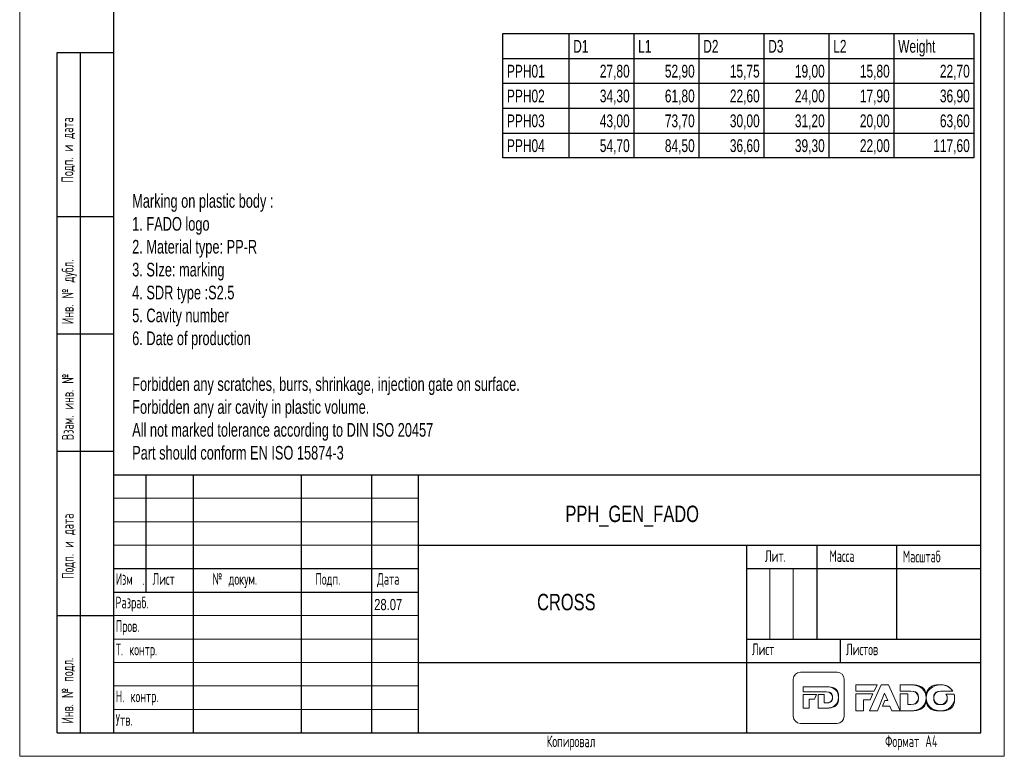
# Model space of a CAD drawing. Header units: millimetres. Extents: x 0 to 210, y 0 to 297.
# Tile 1 of 4: x 0 to 210, y 0 to 157. Entities that reach past the tile are written whole.
import ezdxf

# ---------------------------------------------------------------- set-up
doc = ezdxf.new("R2010")
doc.units = ezdxf.units.MM
doc.layers.add('ОСЕВЫЕ', color=7, linetype='Continuous')
doc.styles.add('SLDTEXTSTYLE0', font='TXT', dxfattribs={"width": 0.7})
doc.styles.add('SLDTEXTSTYLE1', font='TXT', dxfattribs={"width": 0.75})
doc.styles.add('SLDTEXTSTYLE2', font='TXT', dxfattribs={"width": 0.605, "bigfont": 'bigfont'})
doc.styles.add('SLDTEXTSTYLE3', font='TXT', dxfattribs={"width": 0.582204, "bigfont": 'bigfont'})
doc.styles.add('SLDTEXTSTYLE4', font='TXT', dxfattribs={"width": 0.582204})

# ---------------------------------------------------------------- blocks, each defined once
blk = doc.blocks.new('logo+banner')
at = {"color": 179, "linetype": 'Continuous', "lineweight": 18}
for p, q in [((1554, 1821), (251, 1821)), ((1554, 1821), (251, 1821)), ((0, 1568), (0, 253)), ((0, 1568), (0, 253)), ((1805, 253), (1805, 1568)), ((1805, 253), (1805, 1568)), ((355, 1118), (355, 1303)), ((355, 1303), (889, 1303)), ((355, 1118), (355, 1303)), ((355, 1303), (889, 1303)), ((1098, 1118), (355, 1118)), ((1098, 1118), (355, 1118)), ((889, 1303), (1180, 1303)), ((889, 1303), (1180, 1303)), ((1106, 1118), (1098, 1118)), ((1106, 1118), (1098, 1118)), ((1183, 1118), (1106, 1118)), ((1183, 1118), (1106, 1118)), ((2976, 1370), (2227, 1370)), ((2227, 1370), (2227, 1145)), ((2976, 1370), (2227, 1370)), ((2227, 1370), (2227, 1145)), ((2227, 1145), (2876, 1145)), ((2227, 1145), (2876, 1145)), ((3118, 1376), (2703, 446)), ((3118, 1376), (2703, 446)), ((2876, 1145), (2976, 1370)), ((2876, 1145), (2976, 1370)), ((2987, 446), (3247, 1073)), ((2987, 446), (3247, 1073)), ((3379, 1376), (3118, 1376)), ((3379, 1376), (3118, 1376)), ((3247, 1073), (3355, 810)), ((3247, 1073), (3355, 810)), ((3795, 446), (3379, 1376)), ((3795, 446), (3379, 1376)), ((4171, 1370), (3795, 1370)), ((3795, 1370), (3795, 1145)), ((4171, 1370), (3795, 1370)), ((3795, 1370), (3795, 1145)), ((3795, 1145), (4146, 1145)), ((3795, 1145), (4146, 1145)), ((4146, 1145), (4176, 1145)), ((4146, 1145), (4176, 1145)), ((5228, 1147), (5665, 1147)), ((5228, 1147), (5665, 1147)), ((355, 542), (355, 1032)), ((355, 1032), (824, 1032)), ((355, 542), (355, 1032)), ((355, 1032), (824, 1032)), ((753, 866), (564, 866)), ((564, 866), (564, 542)), ((753, 866), (564, 866)), ((564, 866), (564, 542)), ((824, 1032), (753, 866)), ((824, 1032), (753, 866)), ((889, 542), (889, 1032)), ((889, 1032), (1098, 1032)), ((889, 542), (889, 1032)), ((889, 1032), (1098, 1032)), ((1098, 1032), (1098, 729)), ((1098, 1032), (1098, 729)), ((1098, 729), (1183, 729)), ((1098, 729), (1183, 729)), ((2831, 1046), (2227, 1046)), ((2227, 1046), (2227, 446)), ((2831, 1046), (2227, 1046)), ((2227, 1046), (2227, 446)), ((2497, 446), (2497, 835)), ((2497, 835), (2737, 835)), ((2497, 446), (2497, 835)), ((2497, 835), (2737, 835)), ((2737, 835), (2831, 1046)), ((2737, 835), (2831, 1046)), ((3250, 810), (3168, 611)), ((3250, 810), (3168, 611)), ((3355, 810), (3250, 810)), ((3355, 810), (3250, 810)), ((4065, 1046), (3795, 1046)), ((3795, 1046), (3795, 446)), ((4065, 1046), (3795, 1046)), ((3795, 1046), (3795, 446)), ((4065, 673), (4065, 1046)), ((4065, 673), (4065, 1046)), ((5714, 1045), (5427, 1045)), ((5714, 1045), (5427, 1045)), ((564, 542), (355, 542)), ((564, 542), (355, 542)), ((1175, 542), (889, 542)), ((1175, 542), (889, 542)), ((2227, 446), (2497, 446)), ((2227, 446), (2497, 446)), ((2703, 446), (2987, 446)), ((2703, 446), (2987, 446)), ((3168, 611), (3434, 611)), ((3168, 611), (3434, 611)), ((3434, 611), (3505, 446)), ((3434, 611), (3505, 446)), ((3505, 446), (3795, 446)), ((3505, 446), (3795, 446)), ((3795, 446), (4166, 446)), ((3795, 446), (4166, 446)), ((4176, 673), (4065, 673)), ((4176, 673), (4065, 673)), ((251, 0), (1554, 0)), ((251, 0), (1554, 0))]:
    blk.add_line(p, q, dxfattribs=at)
for points in [[(251, 1821), (112, 1821), (0, 1707), (0, 1568)], [(251, 1821), (112, 1821), (0, 1707), (0, 1568)], [(1805, 1568), (1805, 1707), (1693, 1821), (1554, 1821)], [(1805, 1568), (1805, 1707), (1693, 1821), (1554, 1821)], [(1180, 1303), (1449, 1303), (1606, 1147), (1606, 925), (1606, 705), (1447, 542), (1175, 542)], [(1180, 1303), (1449, 1303), (1606, 1147), (1606, 925)], [(1183, 729), (1308, 729), (1391, 799), (1391, 924), (1391, 1046), (1308, 1118), (1183, 1118)], [(1391, 924), (1391, 1046), (1308, 1118), (1183, 1118)], [(4166, 446), (4517, 446), (4722, 644), (4722, 910), (4722, 1180), (4520, 1370), (4171, 1370)], [(4722, 910), (4722, 1180), (4520, 1370), (4171, 1370)], [(4176, 1145), (4337, 1145), (4445, 1057), (4445, 909)], [(4176, 1145), (4337, 1145), (4445, 1057), (4445, 909), (4445, 758), (4337, 673), (4176, 673)], [(5230, 1370), (4940, 1370), (4722, 1163), (4722, 907)], [(5665, 1147), (5579, 1281), (5421, 1370), (5230, 1370), (4940, 1370), (4722, 1163), (4722, 907), (4722, 649), (4937, 444), (5228, 444), (5518, 444), (5735, 652), (5735, 907), (5735, 955), (5728, 1001), (5714, 1045)], [(4990, 907), (4990, 1038), (5085, 1147), (5228, 1147)], [(5427, 1045), (5454, 1005), (5469, 957), (5469, 907), (5469, 776), (5374, 667), (5230, 667), (5088, 667), (4990, 779), (4990, 907), (4990, 1038), (5085, 1147), (5228, 1147)], [(5665, 1147), (5579, 1281), (5421, 1370), (5230, 1370)], [(1606, 925), (1606, 705), (1447, 542), (1175, 542)], [(1183, 729), (1308, 729), (1391, 799), (1391, 924)], [(4166, 446), (4517, 446), (4722, 644), (4722, 910)], [(4445, 909), (4445, 758), (4337, 673), (4176, 673)], [(4722, 907), (4722, 649), (4937, 444), (5228, 444)], [(5230, 667), (5088, 667), (4990, 779), (4990, 907)], [(5228, 444), (5518, 444), (5735, 652), (5735, 907)], [(5469, 907), (5469, 776), (5374, 667), (5230, 667)], [(5427, 1045), (5454, 1005), (5469, 957), (5469, 907)], [(5735, 907), (5735, 955), (5728, 1001), (5714, 1045)], [(0, 253), (0, 113), (112, 0), (251, 0)], [(0, 253), (0, 113), (112, 0), (251, 0)], [(1554, 0), (1693, 0), (1805, 113), (1805, 253)], [(1554, 0), (1693, 0), (1805, 113), (1805, 253)]]:
    blk.add_open_spline(points, degree=3, dxfattribs=at)
blk = doc.blocks.new('SW_NOTE_0')
at = {"color": 0, "linetype": 'Continuous', "lineweight": 0, "char_height": 2.9104, "attachment_point": 1, "style": 'SLDTEXTSTYLE0'}
for s, insert in [('Marking on plastic body :', (0, 3.75)), ('1. FADO logo', (0, -1.13)), ('2. Material type: PP-R', (0, -6.01)), ('3. SIze: marking', (0, -10.89)), ('4. SDR type :S2.5', (0, -15.77)), ('5. Cavity number', (0, -20.65)), ('6. Date of production', (0, -25.53)), ('Forbidden any scratches, burrs, shrinkage, injection gate on surface.', (0, -35.29)), ('Forbidden any air cavity in plastic volume.', (0, -40.17)), ('All not marked tolerance according to DIN ISO 20457', (0, -45.05)), ('Part should conform EN ISO 15874-3', (0, -49.93))]:
    blk.add_mtext(s, dxfattribs=dict(at, insert=insert))
blk = doc.blocks.new('SW_NOTE_0_1')
at = {"color": 0, "linetype": 'Continuous', "lineweight": 0, "attachment_point": 1}
for s, insert, char_height, style in [('Изм', (0, 3.22), 2.5, 'SLDTEXTSTYLE3'), ('.', (5.69, 2.32), 1.59, 'SLDTEXTSTYLE4')]:
    blk.add_mtext(s, dxfattribs=dict(at, insert=insert, char_height=char_height, style=style))
blk = doc.blocks.new('SW_DESIGN_TABLE_0')
at = {"color": 0, "linetype": 'Continuous', "lineweight": 25}
for p, q in [((0, 0), (100.52, 0)), ((0, -26.48), (0, 0)), ((14.13, 0), (14.13, -26.48)), ((28, 0), (28, -26.48)), ((41.86, 0), (41.86, -26.48)), ((55.73, 0), (55.73, -26.48)), ((69.59, 0), (69.59, -26.48)), ((83.46, 0), (83.46, -26.48)), ((100.52, 0), (100.52, -26.48)), ((0, -5.3), (100.52, -5.3)), ((0, -10.59), (100.52, -10.59)), ((0, -15.89), (100.52, -15.89)), ((0, -21.19), (100.52, -21.19)), ((100.52, -26.48), (0, -26.48))]:
    blk.add_line(p, q, dxfattribs=at)
at = {"color": 0, "linetype": 'Continuous', "lineweight": 25, "char_height": 2.719, "style": 'SLDTEXTSTYLE0'}
for s, insert, attachment_point in [('D1', (15.04, -1.34), 1), ('L1', (28.9, -1.34), 1), ('D2', (42.77, -1.34), 1), ('D3', (56.63, -1.34), 1), ('L2', (70.5, -1.34), 1), ('Weight', (84.36, -1.34), 1), ('PPH01', (0.91, -6.64), 1), ('27,80', (27.09, -6.64), 3), ('52,90', (40.96, -6.64), 3), ('15,75', (54.82, -6.64), 3), ('19,00', (68.69, -6.64), 3), ('15,80', (82.55, -6.64), 3), ('22,70', (99.62, -6.64), 3), ('PPH02', (0.91, -11.93), 1), ('34,30', (27.09, -11.93), 3), ('61,80', (40.96, -11.93), 3), ('22,60', (54.82, -11.93), 3), ('24,00', (68.69, -11.93), 3), ('17,90', (82.55, -11.93), 3), ('36,90', (99.62, -11.93), 3), ('PPH03', (0.91, -17.23), 1), ('43,00', (27.09, -17.23), 3), ('73,70', (40.96, -17.23), 3), ('30,00', (54.82, -17.23), 3), ('31,20', (68.69, -17.23), 3), ('20,00', (82.55, -17.23), 3), ('63,60', (99.62, -17.23), 3), ('PPH04', (0.91, -22.52), 1), ('54,70', (27.09, -22.52), 3), ('84,50', (40.96, -22.52), 3), ('36,60', (54.82, -22.52), 3), ('39,30', (68.69, -22.52), 3), ('22,00', (82.55, -22.52), 3), ('117,60', (99.62, -22.52), 3)]:
    blk.add_mtext(s, dxfattribs=dict(at, insert=insert, attachment_point=attachment_point))

msp = doc.modelspace()

# ---------------------------------------------------------------- linework, layer by layer
at = {"color": 7, "linetype": 'Continuous', "lineweight": 25}
for p, q in [((20, 292), (20, 5)), ((20, 292), (20, 5)), ((205, 5), (205, 292)), ((8, 5), (8, 150)), ((8, 150), (20, 150)), ((13, 5), (13, 150)), ((20, 115), (8, 115)), ((20, 90), (8, 90)), ((20, 65), (8, 65)), ((20, 60), (205, 60)), ((20, 60), (20, 5)), ((27, 35), (27, 60)), ((37, 60), (37, 5)), ((60, 60), (60, 5)), ((75, 60), (75, 5)), ((85, 60), (85, 5)), ((85, 45), (205, 45)), ((155, 45), (155, 5)), ((170, 45), (170, 25)), ((187, 45), (187, 25)), ((20, 40), (85, 40)), ((155, 40), (205, 40)), ((20, 35), (85, 35)), ((8, 30), (20, 30)), ((155, 25), (205, 25)), ((175, 25), (175, 20)), ((85, 20), (205, 20)), ((8, 5), (20, 5)), ((20, 5), (205, 5))]:
    msp.add_line(p, q, dxfattribs=at)
at = {"color": 7, "linetype": 'Continuous', "lineweight": 18}
for p, q in [((20, 55), (85, 55)), ((20, 50), (85, 50)), ((20, 45), (85, 45)), ((160, 40), (160, 25)), ((165, 40), (165, 25)), ((20, 30), (85, 30)), ((20, 25), (85, 25)), ((20, 20), (85, 20)), ((20, 15), (85, 15)), ((20, 10), (85, 10))]:
    msp.add_line(p, q, dxfattribs=at)
at = {"layer": 'ОСЕВЫЕ', "lineweight": 18}
for p, q in [((0, 297), (0, 0)), ((210, 297), (210, 0)), ((0, 0), (210, 0))]:
    msp.add_line(p, q, dxfattribs=at)

# ---------------------------------------------------------------- block references
at = {"color": 7, "linetype": 'Continuous', "lineweight": 25}
msp.add_blockref('SW_DESIGN_TABLE_0', (103.0107, 154.0505), dxfattribs=at)
at = {"color": 7, "linetype": 'Continuous', "lineweight": 0}
for name, p in [('SW_NOTE_0', (23.9934, 116.0901)), ('SW_NOTE_0_1', (20.5166, 35.8194))]:
    msp.add_blockref(name, p, dxfattribs=at)
at = {"color": 7, "linetype": 'Continuous', "xscale": 0.006, "yscale": 0.006, "zscale": 0.006}
msp.add_blockref('logo+banner', (165, 7.0098), dxfattribs=at)

# ---------------------------------------------------------------- texts
at = {"color": 7, "linetype": 'Continuous', "lineweight": 0, "char_height": 2.5, "attachment_point": 1, "rotation": 90, "style": 'SLDTEXTSTYLE2'}
for s, insert in [('Подп. и дата', (8.9327, 122.3039)), ('Инв. № дубл.', (8.9994, 92.12)), ('Взам. инв. №', (9.0149, 67.3996)), ('Подп. и дата', (9.0255, 37.7901)), ('Инв. № подл.', (8.9443, 6.9636))]:
    msp.add_mtext(s, dxfattribs=dict(at, insert=insert))
at = {"color": 7, "linetype": 'Continuous', "lineweight": 0, "attachment_point": 1}
for s, insert, char_height, style in [('PPH_GEN_FADO', (116.3991, 53.4294), 3.5, 'SLDTEXTSTYLE1'), ('Масштаб', (188.3667, 43.8363), 2.5, 'SLDTEXTSTYLE2'), ('Лит.', (158.9525, 43.9342), 2.5, 'SLDTEXTSTYLE2'), ('Масса', (172.7048, 43.9342), 2.5, 'SLDTEXTSTYLE2'), ('Лист', (28.3285, 39.0421), 2.5, 'SLDTEXTSTYLE2'), ('№ докум.', (41.1066, 39.0602), 2.5, 'SLDTEXTSTYLE2'), ('Подп.', (63.0575, 39.0405), 2.5, 'SLDTEXTSTYLE2'), ('Дата', (76.2409, 39.0515), 2.5, 'SLDTEXTSTYLE2'), ('Разраб.', (20.4162, 34.0321), 2.5, 'SLDTEXTSTYLE2'), ('CROSS', (110.3441, 34.6269), 3.5, 'SLDTEXTSTYLE1'), ('28.07', (75.6073, 33.5355), 2.38125, 'SLDTEXTSTYLE1'), ('Пров.', (20.4749, 29.0079), 2.5, 'SLDTEXTSTYLE2'), ('Т. контр.', (20.4671, 24.0164), 2.5, 'SLDTEXTSTYLE2'), ('Лист', (156.1782, 24.0527), 2.5, 'SLDTEXTSTYLE2'), ('Листов', (176.2389, 24.0431), 2.5, 'SLDTEXTSTYLE2'), ('Н. контр.', (20.4648, 14.0218), 2.5, 'SLDTEXTSTYLE2'), ('Утв.', (20.451, 9.0146), 2.5, 'SLDTEXTSTYLE2'), ('Копировал', (112.4011, 4.4417), 2.5, 'SLDTEXTSTYLE2'), ('Формат А4', (184.5757, 4.4567), 2.5, 'SLDTEXTSTYLE2')]:
    msp.add_mtext(s, dxfattribs=dict(at, insert=insert, char_height=char_height, style=style))

doc.saveas('drawing.dxf')
